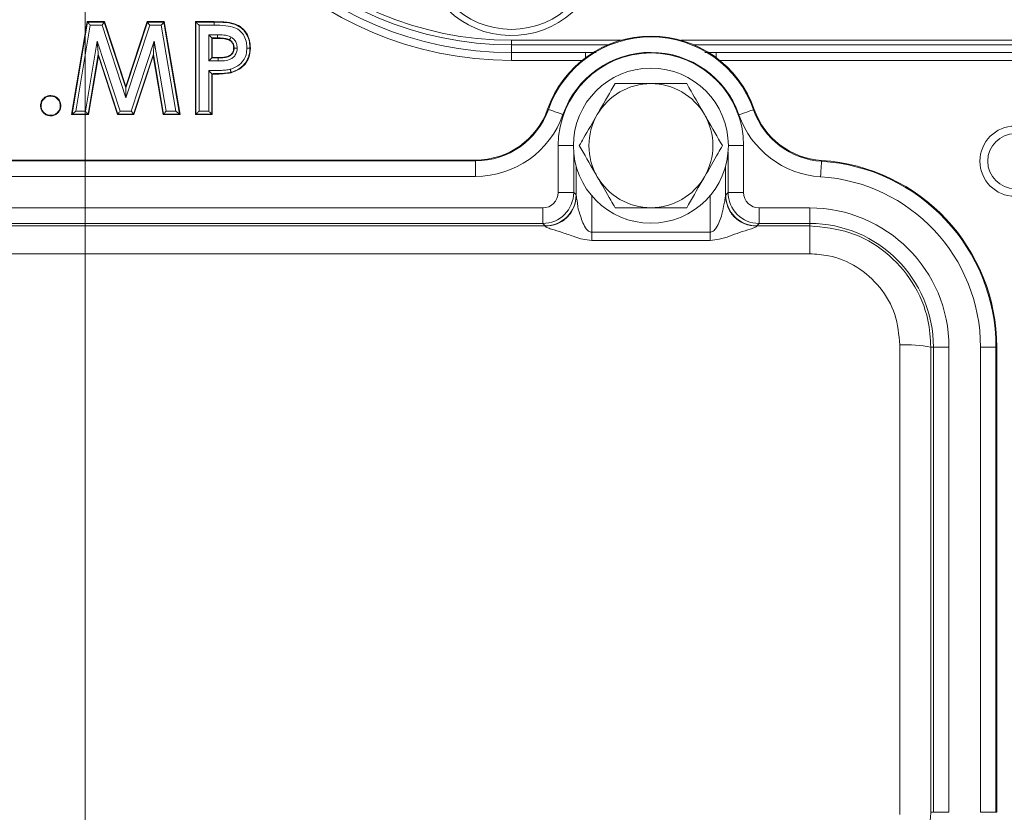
# Model space of a CAD drawing. Header units: millimetres. Extents: x 0 to 8410, y 0 to 5940.
# Tile 218 of 256: x 7483 to 7547, y 1446 to 1497. Entities that reach past the tile are written whole.
import ezdxf

# ---------------------------------------------------------------- set-up
doc = ezdxf.new("R2010")
doc.units = ezdxf.units.MM
doc.header["$LTSCALE"] = 10
doc.linetypes.add('CENTERX2', pattern=[20.32, 12.7, -2.54, 2.54, -2.54])
doc.styles.add('SLDTEXTSTYLE0', font='TXT', dxfattribs={"width": 0.605})
doc.dimstyles.new('SLDDIMSTYLE0', dxfattribs={"dimtxt": 50, "dimasz": 50, "dimexe": 0, "dimexo": 0.0625, "dimgap": 12.5, "dimtad": 1, "dimtoh": 1, "dimdec": 1, "dimrnd": 1e-09, "dimzin": 12, "dimdsep": 46, "dimtxsty": 'SLDTEXTSTYLE0', "dimsah": 1, "dimcen": 0.09, "dimadec": 0, "dimazin": 0, "dimtfac": 1, "dimtofl": 0, "dimtmove": 0, "dimatfit": 3, "dimfxl": 0, "dimfrac": 2, "dimtolj": 1, "dimtzin": 12, "dimarcsym": 0})

# ---------------------------------------------------------------- blocks, each defined once
blk = doc.blocks.new('*D47')
at = {"color": 7, "linetype": 'Continuous', "lineweight": 0}
for p, q in [((7724.501, 2078.392), (7724.501, 1048.045)), ((7487.501, 1230.521), (7487.501, 1048.045)), ((7724.501, 1063.045), (7487.501, 1063.045)), ((7724.501, 1063.045), (8199.269, 1063.045))]:
    blk.add_line(p, q, dxfattribs=at)
for points in [[(7487.501, 1063.045), (7537.501, 1055.545), (7537.501, 1070.545)], [(7724.501, 1063.045), (7674.501, 1070.545), (7674.501, 1055.545)]]:
    blk.add_solid(points, dxfattribs=at)
at = {"color": 7, "linetype": 'Continuous', "lineweight": 0, "char_height": 50, "attachment_point": 1, "style": 'SLDTEXTSTYLE0'}
for s, insert in [(' (2x M8)', (7931.582, 1127.498)), ('237', (7817.007, 1127.498))]:
    blk.add_mtext(s, dxfattribs=dict(at, insert=insert))

msp = doc.modelspace()

# ---------------------------------------------------------------- linework, layer by layer
at = {"color": 7, "linetype": 'CENTERX2', "lineweight": 0}
msp.add_line((7487.500719, 1230.520847), (7487.500719, 1930.747697), dxfattribs=at)
at = {"color": 7, "linetype": 'Continuous', "lineweight": 0}
for p, q in [((7486.616103, 1491.044767), (7487.629324, 1497.044765)), ((7487.653145, 1497.016587), (7487.629324, 1497.044765)), ((7487.629324, 1497.044765), (7488.747113, 1497.044765)), ((7488.726681, 1497.016587), (7488.747113, 1497.044765)), ((7488.747113, 1497.044765), (7490.116103, 1492.859669)), ((7490.116103, 1492.859669), (7491.494709, 1497.044765)), ((7491.494709, 1497.044765), (7492.60168, 1497.044765)), ((7491.515096, 1497.016587), (7491.494709, 1497.044765)), ((7492.577864, 1497.016587), (7492.60168, 1497.044765)), ((7492.60168, 1497.044765), (7493.616103, 1491.044767)), ((7494.616103, 1497.044765), (7495.818026, 1497.044765)), ((7494.644284, 1497.016587), (7494.616103, 1497.044765)), ((7494.616103, 1491.044767), (7494.616103, 1497.044765)), ((7495.817963, 1496.816702), (7495.817963, 1497.016587)), ((7495.664846, 1495.996021), (7495.693026, 1495.967843)), ((7496.031969, 1495.967843), (7495.693026, 1495.967843)), ((7495.693026, 1495.967843), (7495.693026, 1494.737074)), ((7498.126382, 1495.340489), (7498.154565, 1495.340437)), ((7515.000719, 1495.544762), (7521.220005, 1495.544762)), ((7515.000719, 1495.044768), (7519.782427, 1495.044768)), ((7519.782427, 1495.044768), (7520.469791, 1495.044768)), ((7526.781431, 1495.544762), (7608.000717, 1495.544762)), ((7527.480247, 1495.044768), (7528.219013, 1495.044768)), ((7528.219013, 1495.044768), (7608.000717, 1495.044768)), ((7488.346873, 1494.834431), (7487.707449, 1491.044767)), ((7488.338101, 1494.951822), (7488.346873, 1494.834431)), ((7489.587257, 1491.044767), (7488.346873, 1494.834431)), ((7491.885334, 1494.834431), (7490.637738, 1491.044767)), ((7491.894152, 1494.95133), (7491.885334, 1494.834431)), ((7492.525959, 1491.044767), (7491.885334, 1494.834431)), ((7495.664846, 1494.708888), (7495.693026, 1494.737074)), ((7495.693026, 1494.737074), (7496.074036, 1494.737074)), ((7495.664846, 1493.688293), (7495.664846, 1491.072946)), ((7495.693026, 1493.660152), (7495.693026, 1491.044767)), ((7490.11601, 1492.769316), (7490.116103, 1492.859669)), ((7485.269942, 1491.002806), (7485.269949, 1490.96784)), ((7486.649441, 1491.072946), (7486.616103, 1491.044767)), ((7487.707449, 1491.044767), (7486.616103, 1491.044767)), ((7487.683626, 1491.072946), (7487.707449, 1491.044767)), ((7489.607685, 1491.072946), (7489.587257, 1491.044767)), ((7490.637738, 1491.044767), (7489.587257, 1491.044767)), ((7490.617347, 1491.072946), (7490.637738, 1491.044767)), ((7492.549776, 1491.072946), (7492.525959, 1491.044767)), ((7493.616103, 1491.044767), (7492.525959, 1491.044767)), ((7493.582758, 1491.072946), (7493.616103, 1491.044767)), ((7494.644284, 1491.072946), (7494.616103, 1491.044767)), ((7495.693026, 1491.044767), (7494.616103, 1491.044767)), ((7495.664846, 1491.072946), (7495.693026, 1491.044767)), ((7475.314427, 1488.114588), (7512.68701, 1488.114588)), ((7519.184301, 1485.825807), (7519.184301, 1487.702333)), ((7528.817135, 1487.702333), (7528.817135, 1485.825807)), ((7546.320538, 1476.044767), (7546.320538, 1446.044766))]:
    msp.add_line(p, q, dxfattribs=at)
at = {"color": 8, "linetype": 'Continuous', "lineweight": 0}
for p, q in [((7486.649441, 1491.072946), (7487.653145, 1497.016587)), ((7487.653145, 1497.016587), (7488.726681, 1497.016587)), ((7488.726681, 1497.016587), (7490.11601, 1492.769316)), ((7490.11601, 1492.769316), (7491.515096, 1497.016587)), ((7491.515096, 1497.016587), (7492.577864, 1497.016587)), ((7492.577864, 1497.016587), (7493.582758, 1491.072946)), ((7494.644284, 1497.016587), (7495.817963, 1497.016587)), ((7494.644284, 1491.072946), (7494.644284, 1497.016587)), ((7487.8221, 1496.816702), (7486.885903, 1491.272822)), ((7488.581763, 1496.816702), (7487.8221, 1496.816702)), ((7490.115345, 1492.128447), (7488.581763, 1496.816702)), ((7491.659698, 1496.816702), (7490.115345, 1492.128447)), ((7492.408943, 1496.816702), (7491.659698, 1496.816702)), ((7493.34625, 1491.272822), (7492.408943, 1496.816702)), ((7494.844162, 1496.816702), (7494.844162, 1491.272822)), ((7495.817963, 1496.816702), (7494.844162, 1496.816702)), ((7487.514647, 1491.272822), (7488.275886, 1495.784454)), ((7488.275886, 1495.784454), (7489.752576, 1491.272822)), ((7490.472718, 1491.272822), (7491.956697, 1495.780513)), ((7491.956697, 1495.780513), (7492.718701, 1491.272822)), ((7495.464967, 1496.195898), (7496.033681, 1496.195898)), ((7495.464967, 1494.509012), (7495.464967, 1496.195898)), ((7496.03218, 1495.996021), (7495.664846, 1495.996021)), ((7495.664846, 1495.996021), (7495.664846, 1494.708888)), ((7515.000719, 1495.844767), (7515.000719, 1495.544762)), ((7515.000719, 1495.844767), (7522.066201, 1495.844767)), ((7525.935235, 1495.844767), (7608.000717, 1495.844767)), ((7515.000719, 1495.044768), (7515.000719, 1495.544762)), ((7515.000719, 1494.544767), (7515.000719, 1495.044768)), ((7519.782427, 1494.718246), (7519.782427, 1495.044768)), ((7528.219013, 1495.044768), (7528.219013, 1494.718246)), ((7488.338101, 1494.951822), (7487.683626, 1491.072946)), ((7489.607685, 1491.072946), (7488.338101, 1494.951822)), ((7491.894152, 1494.95133), (7490.617347, 1491.072946)), ((7492.549776, 1491.072946), (7491.894152, 1494.95133)), ((7496.075393, 1494.509012), (7495.464967, 1494.509012)), ((7495.664846, 1494.708888), (7496.074125, 1494.708888)), ((7519.558607, 1494.544767), (7515.000719, 1494.544767)), ((7608.000717, 1494.544767), (7528.442829, 1494.544767)), ((7495.464967, 1491.272822), (7495.464967, 1493.887902)), ((7486.885903, 1491.272822), (7487.514647, 1491.272822)), ((7489.752576, 1491.272822), (7490.472718, 1491.272822)), ((7492.718701, 1491.272822), (7493.34625, 1491.272822)), ((7494.844162, 1491.272822), (7495.464967, 1491.272822)), ((7517.335228, 1491.401375), (7517.384886, 1491.383814)), ((7530.673272, 1491.381303), (7530.623562, 1491.363891)), ((7487.683626, 1491.072946), (7486.649441, 1491.072946)), ((7490.617347, 1491.072946), (7489.607685, 1491.072946)), ((7493.582758, 1491.072946), (7492.549776, 1491.072946)), ((7495.664846, 1491.072946), (7494.644284, 1491.072946)), ((7519.000719, 1489.044763), (7518.018021, 1489.044763)), ((7518.018021, 1486.027308), (7518.018021, 1489.044763)), ((7529.000717, 1489.044763), (7529.983415, 1489.044763)), ((7529.983415, 1489.044763), (7529.983415, 1486.027308)), ((7475.314427, 1488.061913), (7512.68701, 1488.061913)), ((7512.68701, 1488.114588), (7512.68701, 1488.061913)), ((7512.68701, 1487.062067), (7512.68701, 1488.061913)), ((7519.01787, 1488.630988), (7519.01787, 1486.027308)), ((7528.98357, 1486.027308), (7528.98357, 1488.630988)), ((7535.01445, 1488.090396), (7535.011119, 1488.037832)), ((7512.68701, 1487.062067), (7475.314427, 1487.062067)), ((7519.01787, 1486.027308), (7518.018021, 1486.027308)), ((7519.01787, 1486.027308), (7519.175089, 1485.870086)), ((7520.184151, 1485.814624), (7520.184151, 1483.458735)), ((7527.817289, 1483.458735), (7527.817289, 1485.814624)), ((7528.826347, 1485.870086), (7528.98357, 1486.027308)), ((7528.98357, 1486.027308), (7529.983415, 1486.027308)), ((7470.983264, 1485.027462), (7517.018174, 1485.027462)), ((7517.018174, 1484.027617), (7517.018174, 1485.027462)), ((7530.983264, 1484.027617), (7530.983264, 1485.027462)), ((7530.983264, 1485.027462), (7534.25072, 1485.027462)), ((7534.25072, 1484.027617), (7534.25072, 1485.027462)), ((7470.826044, 1483.870395), (7517.175394, 1483.870395)), ((7517.018174, 1484.027617), (7470.983264, 1484.027617)), ((7517.175394, 1483.870395), (7517.018174, 1484.027617)), ((7530.983264, 1484.027617), (7530.826042, 1483.870395)), ((7530.826042, 1483.870395), (7534.25072, 1483.870395)), ((7534.25072, 1484.027617), (7530.983264, 1484.027617)), ((7534.25072, 1483.870395), (7534.25072, 1484.027617)), ((7534.25072, 1483.870395), (7534.25072, 1482.070945)), ((7520.184151, 1483.458735), (7527.817289, 1483.458735)), ((7527.817289, 1482.929386), (7520.184151, 1482.929386)), ((7534.25072, 1482.070945), (7453.750717, 1482.070945)), ((7542.067557, 1476.044767), (7542.233567, 1476.044767)), ((7542.233567, 1446.044766), (7542.233567, 1476.044767)), ((7542.233567, 1476.044767), (7543.233416, 1476.044767)), ((7543.233416, 1476.044767), (7543.233416, 1446.044766)), ((7545.26802, 1446.044766), (7545.26802, 1476.044767)), ((7545.26802, 1476.044767), (7546.26787, 1476.044767)), ((7546.26787, 1476.044767), (7546.26787, 1446.044766)), ((7546.320538, 1476.044767), (7546.26787, 1476.044767)), ((7542.067557, 1446.044766), (7542.233567, 1446.044766)), ((7542.233567, 1446.044766), (7543.233416, 1446.044766)), ((7545.26802, 1446.044766), (7546.26787, 1446.044766)), ((7546.320538, 1446.044766), (7546.26787, 1446.044766))]:
    msp.add_line(p, q, dxfattribs=at)
at = {"color": 7, "linetype": 'Continuous', "lineweight": 0, "flags": 128}
for points in [[(7487.653145, 1497.016587), (7487.657375, 1497.01158), (7487.667658, 1496.999413), (7487.683616, 1496.980533), (7487.704662, 1496.955641), (7487.730024, 1496.925637), (7487.75877, 1496.891625), (7487.789842, 1496.854864), (7487.8221, 1496.816702)], [(7488.581763, 1496.816702), (7488.609432, 1496.854864), (7488.636084, 1496.891625), (7488.66074, 1496.925637), (7488.682493, 1496.955641), (7488.700546, 1496.980533), (7488.714233, 1496.999413), (7488.723053, 1497.01158), (7488.726681, 1497.016587)], [(7491.659698, 1496.816702), (7491.63209, 1496.854864), (7491.605496, 1496.891625), (7491.580894, 1496.925637), (7491.559188, 1496.955641), (7491.541175, 1496.980533), (7491.527517, 1496.999413), (7491.518716, 1497.01158), (7491.515096, 1497.016587)], [(7492.408943, 1496.816702), (7492.441194, 1496.854864), (7492.472261, 1496.891625), (7492.501, 1496.925637), (7492.526357, 1496.955641), (7492.5474, 1496.980533), (7492.563355, 1496.999413), (7492.573635, 1497.01158), (7492.577864, 1497.016587)], [(7494.644284, 1497.016587), (7494.649288, 1497.01158), (7494.661453, 1496.999413), (7494.680331, 1496.980533), (7494.70523, 1496.955641), (7494.735234, 1496.925637), (7494.769241, 1496.891625), (7494.806, 1496.854864), (7494.844162, 1496.816702)], [(7495.817963, 1497.016587), (7495.817971, 1497.020319), (7495.817996, 1497.030795), (7495.818026, 1497.044765)], [(7488.338101, 1494.951822), (7488.336543, 1494.972661), (7488.332757, 1495.02334), (7488.326881, 1495.101981), (7488.319131, 1495.205701), (7488.309792, 1495.330692), (7488.299207, 1495.472349), (7488.287765, 1495.625481), (7488.275886, 1495.784454)], [(7491.956697, 1495.780513), (7491.944755, 1495.622203), (7491.933253, 1495.469712), (7491.922612, 1495.328635), (7491.913223, 1495.204166), (7491.905432, 1495.100871), (7491.899525, 1495.022558), (7491.895718, 1494.972095), (7491.894152, 1494.95133)], [(7495.664846, 1495.996021), (7495.659842, 1496.001028), (7495.647677, 1496.013195), (7495.628798, 1496.032067), (7495.603899, 1496.056967), (7495.573896, 1496.08697), (7495.53989, 1496.120982), (7495.503129, 1496.157736), (7495.464967, 1496.195898)], [(7496.03218, 1495.996021), (7496.032149, 1495.991938), (7496.032068, 1495.98112), (7496.031969, 1495.967843)], [(7496.808767, 1495.873563), (7496.803602, 1495.864161), (7496.795189, 1495.84885)], [(7497.105836, 1495.341696), (7497.095111, 1495.341674), (7497.077642, 1495.341636)], [(7495.664846, 1494.708888), (7495.659842, 1494.703889), (7495.647677, 1494.691722), (7495.628798, 1494.672843), (7495.603899, 1494.647943), (7495.573896, 1494.617939), (7495.53989, 1494.583935), (7495.503129, 1494.547174), (7495.464967, 1494.509012)], [(7496.074125, 1494.708888), (7496.074092, 1494.71961), (7496.074036, 1494.737074)], [(7496.908, 1493.778698), (7496.908978, 1493.775092), (7496.911723, 1493.764982), (7496.915382, 1493.751496)], [(7495.664846, 1493.688293), (7495.675566, 1493.677587), (7495.693026, 1493.660152)], [(7490.115345, 1492.128447), (7490.115472, 1492.2508), (7490.115594, 1492.368661), (7490.115707, 1492.4777), (7490.115807, 1492.573902), (7490.11589, 1492.653735), (7490.115953, 1492.714264), (7490.115993, 1492.753268), (7490.11601, 1492.769316)], [(7485.269942, 1492.240563), (7485.269946, 1492.25805), (7485.269949, 1492.275536)], [(7484.651064, 1491.624087), (7484.633584, 1491.624087), (7484.616103, 1491.624095)], [(7485.888833, 1491.624087), (7485.906315, 1491.624087), (7485.923796, 1491.624095)], [(7486.649441, 1491.072946), (7486.655362, 1491.077952), (7486.669753, 1491.090112), (7486.692087, 1491.108991), (7486.721543, 1491.133891), (7486.757038, 1491.163895), (7486.797269, 1491.197899), (7486.840757, 1491.23466), (7486.885903, 1491.272822)], [(7487.683626, 1491.072946), (7487.679395, 1491.077952), (7487.669111, 1491.090112), (7487.653151, 1491.108991), (7487.632101, 1491.133891), (7487.606736, 1491.163895), (7487.577986, 1491.197899), (7487.54691, 1491.23466), (7487.514647, 1491.272822)], [(7489.607685, 1491.072946), (7489.611312, 1491.077952), (7489.620131, 1491.090112), (7489.633816, 1491.108991), (7489.651865, 1491.133891), (7489.673614, 1491.163895), (7489.698266, 1491.197899), (7489.724912, 1491.23466), (7489.752576, 1491.272822)], [(7490.617347, 1491.072946), (7490.613726, 1491.077952), (7490.604924, 1491.090112), (7490.591263, 1491.108991), (7490.573247, 1491.133891), (7490.551537, 1491.163895), (7490.52693, 1491.197899), (7490.500331, 1491.23466), (7490.472718, 1491.272822)], [(7492.718701, 1491.272822), (7492.686449, 1491.23466), (7492.655382, 1491.197899), (7492.626641, 1491.163895), (7492.601284, 1491.133891), (7492.580241, 1491.108991), (7492.564286, 1491.090112), (7492.554005, 1491.077952), (7492.549776, 1491.072946)], [(7493.34625, 1491.272822), (7493.391406, 1491.23466), (7493.434902, 1491.197899), (7493.47514, 1491.163895), (7493.510643, 1491.133891), (7493.540104, 1491.108991), (7493.562443, 1491.090112), (7493.576837, 1491.077952), (7493.582758, 1491.072946)], [(7494.644284, 1491.072946), (7494.649288, 1491.077952), (7494.661453, 1491.090112), (7494.680331, 1491.108991), (7494.70523, 1491.133891), (7494.735234, 1491.163895), (7494.769241, 1491.197899), (7494.806, 1491.23466), (7494.844162, 1491.272822)], [(7495.664846, 1491.072946), (7495.659842, 1491.077952), (7495.647677, 1491.090112), (7495.628798, 1491.108991), (7495.603899, 1491.133891), (7495.573896, 1491.163895), (7495.53989, 1491.197899), (7495.503129, 1491.23466), (7495.464967, 1491.272822)]]:
    msp.add_lwpolyline(points, dxfattribs=at)
at = {"color": 8, "linetype": 'Continuous', "lineweight": 0, "flags": 128}
for points in [[(7518.327552, 1491.050534), (7518.145637, 1491.114848), (7517.970557, 1491.176747), (7517.808896, 1491.233908), (7517.666728, 1491.284169), (7517.549395, 1491.325654), (7517.461306, 1491.356798), (7517.405775, 1491.37643), (7517.384886, 1491.383814)], [(7529.679897, 1491.03345), (7529.862004, 1491.09722), (7530.037268, 1491.15859), (7530.199102, 1491.215259), (7530.341419, 1491.265096), (7530.458878, 1491.306223), (7530.547059, 1491.337106), (7530.602652, 1491.356574), (7530.623562, 1491.363891)], [(7534.947852, 1487.039991), (7534.96006, 1487.232551), (7534.97181, 1487.417877), (7534.982662, 1487.589002), (7534.992202, 1487.739496), (7535.000077, 1487.863697), (7535.005989, 1487.956941), (7535.009715, 1488.015719), (7535.011119, 1488.037832)]]:
    msp.add_lwpolyline(points, dxfattribs=at)
at = {"color": 7, "linetype": 'Continuous', "lineweight": 0}
for centre, radius in [((7515.000719, 1502.044765), 5.5), ((7524.000719, 1489.044765), 5)]:
    msp.add_circle(centre, radius, dxfattribs=at)
at = {"color": 8, "linetype": 'Continuous', "lineweight": 0}
for radius in [2.267949, 1.767949]:
    msp.add_circle((7547.500719, 1488.044765), radius, dxfattribs=at)
for centre, radius, start, end in [((7515.000719, 1517.544765), 23, 90, 270), ((7515.000719, 1517.544765), 21.7, 90, 270), ((7515.000719, 1502.044765), 5.9, 98.62398317, 79.06599395), ((7524.000719, 1489.044765), 7.01715, 19.29878684, 160.52877937), ((7524.000719, 1489.044765), 5.982697, 0, 180), ((7524.000719, 1489.044765), 6.017303, 19.29878684, 160.52877937), ((7512.68701, 1493.044765), 4.98285, 270, 340.52877937), ((7535.326414, 1493.010698), 4.98285, 199.29878684, 266.37211713), ((7512.68701, 1493.044765), 5.982697, 270, 340.52877937), ((7535.326414, 1493.010698), 5.982697, 199.29878684, 266.37211713), ((7534.250719, 1476.044765), 12.01715, 0, 86.37211713), ((7534.250719, 1476.044765), 11.017303, 0, 86.37211713), ((7517.017869, 1486.027614), 2, 270.00872709, 359.99127291), ((7517.174681, 1485.870802), 2.000408, 270.02041737, 359.97947589), ((7530.826761, 1485.870808), 2.000413, 180.02068393, 269.9794228), ((7530.983568, 1486.027614), 2, 180.00872709, 269.99127291), ((7534.250719, 1476.044765), 8.982697, 0, 90), ((7534.250719, 1476.044765), 7.98285, 0, 90), ((7540.544431, 1468.861744), 7.342733, 78.0280363, 93.72131452)]:
    msp.add_arc(centre, radius, start, end, dxfattribs=at)
at = {"color": 7, "linetype": 'Continuous', "lineweight": 0}
for centre, radius, start, end in [((7515.000719, 1517.544765), 22.5, 90, 270), ((7515.000719, 1517.544765), 22, 90, 270), ((7524.000719, 1489.044765), 7.06982, 19.29878684, 160.52877937), ((7487.531781, 1494.554774), 8.543735, 359.69310678, 1.0335726), ((7524.000719, 1489.044765), 4, 90, 150), ((7524.000719, 1489.044765), 4, 30, 90), ((7512.68701, 1493.044765), 4.93018, 270, 340.52877937), ((7535.326414, 1493.010698), 4.93018, 199.29878684, 266.37211713), ((7524.000719, 1489.044765), 4, 150, 210), ((7524.000719, 1489.044765), 4, 330, 30), ((7534.250719, 1476.044765), 12.06982, 0, 86.37211713), ((7524.000719, 1489.044765), 4, 210, 270), ((7524.000719, 1489.044765), 4, 270, 330)]:
    msp.add_arc(centre, radius, start, end, dxfattribs=at)
at = {"color": 8, "linetype": 'Continuous', "lineweight": 0}
for centre, major_axis, ratio, start_param, end_param in [((7517.017869, 1486.027614), (0.707322, -0.707322), 0.99969546, 5.497939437, 7.068431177), ((7519.173871, 1481.870699), (0, 4), 0.017455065, 6.133229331, 6.265732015), ((7528.827567, 1481.870699), (0, 4), 0.017455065, 0.017453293, 0.149955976), ((7530.983568, 1486.027614), (0.707322, 0.707322), 0.99969546, 2.356346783, 3.926838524), ((7517.174175, 1481.870699), (0, 2), 0.03491013, 6.133229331, 6.265732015), ((7530.827262, 1481.870699), (0, 2), 0.03491013, 0.017453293, 0.149955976), ((7543.689062, 1461.044765), (0, 210), 0.017288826, 1.498618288, 1.642974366), ((7545.688757, 1461.044765), (0, 208), 0.017455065, 1.498618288, 1.642974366)]:
    msp.add_ellipse(centre, major_axis=major_axis, ratio=ratio, start_param=start_param, end_param=end_param, dxfattribs=at)
for points, knots in [([(7495.817963, 1497.016587), (7496.076659, 1497.011605), (7496.557023, 1497.002356), (7497.198749, 1496.888433), (7497.662054, 1496.589758), (7497.957616, 1496.198407), (7498.10753, 1495.763069), (7498.120655, 1495.468868), (7498.126382, 1495.340489)], [0, 0, 0, 0, 0.237422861, 0.440862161, 0.586520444, 0.730947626, 0.882595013, 1, 1, 1, 1]), ([(7497.926483, 1495.340884), (7497.921424, 1495.456921), (7497.910045, 1495.717905), (7497.779278, 1496.101117), (7497.523566, 1496.440729), (7497.114284, 1496.702783), (7496.52174, 1496.802735), (7496.069118, 1496.811718), (7495.817963, 1496.816702)], [0, 0, 0, 0, 0.117330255, 0.263892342, 0.402220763, 0.540484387, 0.745020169, 1, 1, 1, 1]), ([(7496.808767, 1495.873563), (7496.800072, 1495.877962), (7496.706986, 1495.925048), (7496.474104, 1495.981098), (7496.220244, 1495.993453), (7496.060604, 1495.995633), (7496.03218, 1495.996021)], [0, 0, 0, 0, 0.036909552, 0.395119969, 0.892302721, 1, 1, 1, 1]), ([(7496.033681, 1496.195898), (7496.062814, 1496.195501), (7496.232484, 1496.193193), (7496.51595, 1496.179022), (7496.779935, 1496.112386), (7496.893327, 1496.054809), (7496.905072, 1496.048846)], [0, 0, 0, 0, 0.098156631, 0.571667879, 0.9556331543, 1, 1, 1, 1]), ([(7497.105836, 1495.341696), (7497.100305, 1495.417284), (7497.090255, 1495.554638), (7496.997468, 1495.724322), (7496.896341, 1495.821425), (7496.830119, 1495.860851), (7496.808767, 1495.873563)], [0, 0, 0, 0, 0.351604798, 0.638917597, 0.883575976, 1, 1, 1, 1]), ([(7496.905072, 1496.048846), (7496.932676, 1496.032367), (7497.021647, 1495.979254), (7497.159091, 1495.847252), (7497.283939, 1495.620606), (7497.298217, 1495.438816), (7497.305814, 1495.342091)], [0, 0, 0, 0, 0.113079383, 0.364481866, 0.661859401, 1, 1, 1, 1]), ([(7496.074125, 1494.708888), (7496.206104, 1494.710302), (7496.452633, 1494.712941), (7496.768421, 1494.772294), (7496.965246, 1494.92392), (7497.069138, 1495.087032), (7497.10293, 1495.23414), (7497.10522, 1495.318884), (7497.105836, 1495.341696)], [0, 0, 0, 0, 0.288004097, 0.537974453, 0.678022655, 0.81569496, 0.9503883, 1, 1, 1, 1]), ([(7497.305814, 1495.342091), (7497.305038, 1495.314068), (7497.301974, 1495.203376), (7497.256488, 1495.007313), (7497.116299, 1494.787154), (7496.862354, 1494.590275), (7496.493103, 1494.513282), (7496.214056, 1494.510434), (7496.075393, 1494.509019)], [0, 0, 0, 0, 0.049717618, 0.196388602, 0.350230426, 0.503804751, 0.753432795, 1, 1, 1, 1]), ([(7496.855653, 1493.971646), (7496.981362, 1494.014634), (7497.271015, 1494.113685), (7497.628835, 1494.400466), (7497.867915, 1494.805203), (7497.922466, 1495.128027), (7497.925877, 1495.308795), (7497.926483, 1495.340884)], [0, 0, 0, 0, 0.211503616, 0.487335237, 0.710937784, 0.948687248, 1, 1, 1, 1]), ([(7498.126382, 1495.340489), (7498.125728, 1495.305655), (7498.121889, 1495.101053), (7498.057855, 1494.732026), (7497.783745, 1494.267842), (7497.376573, 1493.939297), (7497.048695, 1493.82692), (7496.908, 1493.778698)], [0, 0, 0, 0, 0.048935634, 0.287427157, 0.515261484, 0.791993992, 1, 1, 1, 1]), ([(7495.464967, 1493.887902), (7495.598299, 1493.887801), (7495.786476, 1493.887659), (7496.090345, 1493.893074), (7496.378891, 1493.90534), (7496.656293, 1493.926337), (7496.813797, 1493.962133), (7496.855653, 1493.971646)], [0, 0, 0, 0, 0.2865616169, 0.4044379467, 0.6530635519, 0.9078031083, 1, 1, 1, 1]), ([(7496.908, 1493.778698), (7496.859285, 1493.767582), (7496.688844, 1493.728691), (7496.395559, 1493.705963), (7496.029765, 1493.690219), (7495.788112, 1493.688944), (7495.664846, 1493.688293)], [0, 0, 0, 0, 0.119948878, 0.419668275, 0.703976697, 1, 1, 1, 1]), ([(7517.184607, 1483.848252), (7517.191386, 1483.838771), (7517.205426, 1483.819136), (7517.326652, 1483.755405), (7517.677772, 1483.626494), (7518.31174, 1483.438263), (7518.980931, 1483.205138), (7519.609633, 1482.983915), (7519.986553, 1482.948141), (7520.184151, 1482.929386)], [0, 0, 0, 0, 0.045373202, 0.093976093, 0.211949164, 0.434667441, 0.68671641, 0.835762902, 1, 1, 1, 1]), ([(7527.817289, 1482.929386), (7528.017002, 1482.950942), (7528.695076, 1483.024131), (7529.531612, 1483.403456), (7530.32379, 1483.625302), (7530.674798, 1483.755492), (7530.796006, 1483.819112), (7530.81005, 1483.838764), (7530.81683, 1483.848252)], [0, 0, 0, 0, 0.166442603, 0.565113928, 0.787943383, 0.905969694, 0.954603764, 1, 1, 1, 1]), ([(7534.25072, 1483.870395), (7535.127684, 1483.784306), (7536.881563, 1483.612134), (7539.220018, 1482.26994), (7540.98846, 1480.292921), (7541.933045, 1478.090893), (7542.029114, 1476.629545), (7542.067557, 1476.044767)], [0, 0, 0, 0, 0.213883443, 0.427755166, 0.6419615, 0.856726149, 1, 1, 1, 1]), ([(7520.184151, 1482.929386), (7520.184151, 1483.012292), (7520.184151, 1483.178102), (7520.184151, 1483.365191), (7520.184151, 1483.458735)], [0, 0, 0, 0, 0.499999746, 1, 1, 1, 1]), ([(7527.817289, 1482.929386), (7527.817289, 1483.012292), (7527.817289, 1483.178102), (7527.817289, 1483.365191), (7527.817289, 1483.458735)], [0, 0, 0, 0, 0.499999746, 1, 1, 1, 1]), ([(7540.067862, 1476.188995), (7540.003109, 1476.856222), (7539.873595, 1478.190775), (7538.852431, 1479.966981), (7537.351388, 1481.29692), (7535.717797, 1481.978394), (7534.656529, 1482.045345), (7534.25072, 1482.070945)], [0, 0, 0, 0, 0.21800012, 0.436032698, 0.653040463, 0.867329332, 1, 1, 1, 1]), ([(7542.067557, 1446.044766), (7541.981669, 1445.164235), (7541.809894, 1443.403175), (7540.460194, 1441.056226), (7538.472796, 1439.286193), (7536.273927, 1438.351564), (7534.823729, 1438.25664), (7534.25072, 1438.219134)], [0, 0, 0, 0, 0.215074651, 0.430148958, 0.645179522, 0.859801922, 1, 1, 1, 1])]:
    msp.add_open_spline(points, degree=3, knots=knots, dxfattribs=at)
at = {"color": 7, "linetype": 'Continuous', "lineweight": 0}
for points, knots in [([(7495.818026, 1497.044765), (7496.091033, 1497.039701), (7496.583624, 1497.030565), (7497.237345, 1496.903281), (7497.697066, 1496.595245), (7497.993675, 1496.192399), (7498.137249, 1495.753756), (7498.149492, 1495.461531), (7498.154565, 1495.340437)], [0, 0, 0, 0, 0.247148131, 0.445932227, 0.591098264, 0.736160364, 0.890668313, 1, 1, 1, 1]), ([(7496.795189, 1495.84885), (7496.695786, 1495.884236), (7496.523551, 1495.945549), (7496.263367, 1495.96407), (7496.109272, 1495.966582), (7496.031969, 1495.967843)], [0, 0, 0, 0, 0.404816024, 0.70142178, 1, 1, 1, 1]), ([(7496.033681, 1496.195898), (7496.033624, 1496.188187), (7496.03353, 1496.175757), (7496.033271, 1496.141332), (7496.032915, 1496.093848), (7496.032521, 1496.041552), (7496.032249, 1496.005001), (7496.032203, 1495.999014), (7496.03218, 1495.996021)], [0, 0, 0, 0, 0.075561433, 0.12182425, 0.34138129, 0.560873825, 0.780449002, 1, 1, 1, 1]), ([(7497.077642, 1495.341636), (7497.071702, 1495.418922), (7497.061317, 1495.554027), (7496.96316, 1495.724024), (7496.86529, 1495.807514), (7496.805625, 1495.842696), (7496.795189, 1495.84885)], [0, 0, 0, 0, 0.376900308, 0.658864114, 0.940333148, 1, 1, 1, 1]), ([(7496.905072, 1496.048846), (7496.903334, 1496.045682), (7496.897332, 1496.034759), (7496.880635, 1496.004365), (7496.855862, 1495.959282), (7496.830692, 1495.913463), (7496.813092, 1495.881437), (7496.810209, 1495.876188), (7496.808767, 1495.873563)], [0, 0, 0, 0, 0.035381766, 0.122190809, 0.341740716, 0.561210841, 0.780606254, 1, 1, 1, 1]), ([(7496.074036, 1494.737074), (7496.242914, 1494.737227), (7496.47846, 1494.737441), (7496.773345, 1494.81561), (7496.937097, 1494.933633), (7497.041533, 1495.094611), (7497.074798, 1495.237621), (7497.077005, 1495.318335), (7497.077642, 1495.341636)], [0, 0, 0, 0, 0.377375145, 0.526347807, 0.676357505, 0.818818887, 0.947695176, 1, 1, 1, 1]), ([(7498.154565, 1495.340437), (7498.139208, 1495.136139), (7498.111201, 1494.763537), (7497.831513, 1494.290463), (7497.432555, 1493.93756), (7497.095043, 1493.816133), (7496.915382, 1493.751496)], [0, 0, 0, 0, 0.279088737, 0.509005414, 0.738639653, 1, 1, 1, 1]), ([(7497.305814, 1495.342091), (7497.302067, 1495.342084), (7497.289606, 1495.342059), (7497.254949, 1495.341989), (7497.20364, 1495.341883), (7497.151367, 1495.341792), (7497.114818, 1495.341706), (7497.10883, 1495.341699), (7497.105836, 1495.341696)], [0, 0, 0, 0, 0.036734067, 0.122149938, 0.341702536, 0.561181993, 0.780594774, 1, 1, 1, 1]), ([(7497.926483, 1495.340884), (7497.931969, 1495.340871), (7497.944403, 1495.340841), (7497.978949, 1495.340786), (7498.028565, 1495.340674), (7498.080838, 1495.340583), (7498.117405, 1495.34051), (7498.123389, 1495.340496), (7498.126382, 1495.340489)], [0, 0, 0, 0, 0.0537869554, 0.1218963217, 0.3414468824, 0.5609881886, 0.7804573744, 1, 1, 1, 1]), ([(7495.464967, 1493.887902), (7495.465635, 1493.887236), (7495.484131, 1493.868783), (7495.52814, 1493.824798), (7495.587609, 1493.76543), (7495.632788, 1493.720303), (7495.658511, 1493.694616), (7495.66273, 1493.690405), (7495.664846, 1493.688293)], [0, 0, 0, 0, 0.007570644, 0.209888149, 0.499904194, 0.709405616, 0.854267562, 1, 1, 1, 1]), ([(7496.915382, 1493.751496), (7496.74245, 1493.722873), (7496.453891, 1493.675111), (7496.044265, 1493.6636), (7495.810151, 1493.661302), (7495.693026, 1493.660152)], [0, 0, 0, 0, 0.427712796, 0.713690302, 1, 1, 1, 1]), ([(7496.855653, 1493.971646), (7496.856829, 1493.967309), (7496.860087, 1493.955301), (7496.869144, 1493.921904), (7496.882387, 1493.873099), (7496.896072, 1493.822644), (7496.905649, 1493.787366), (7496.907216, 1493.781588), (7496.908, 1493.778698)], [0, 0, 0, 0, 0.044056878, 0.121970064, 0.341513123, 0.561036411, 0.780473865, 1, 1, 1, 1]), ([(7521.691318, 1493.044764), (7521.362071, 1492.474485), (7520.983482, 1491.818739), (7520.588142, 1491.134011), (7520.536615, 1491.044767)], [0, 0, 0, 0, 0.869666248, 1, 1, 1, 1]), ([(7524.000718, 1493.044764), (7523.909341, 1493.044764), (7523.194629, 1493.044764), (7522.410931, 1493.044764), (7521.761431, 1493.044764), (7521.691318, 1493.044764)], [0, 0, 0, 0, 0.115646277, 0.904534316, 1, 1, 1, 1]), ([(7526.310119, 1493.044764), (7526.115068, 1493.044764), (7525.37709, 1493.044764), (7524.58411, 1493.044764), (7524.000718, 1493.044764)], [0, 0, 0, 0, 0.264304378, 1, 1, 1, 1]), ([(7527.464821, 1491.044767), (7527.167596, 1491.559577), (7526.77117, 1492.246207), (7526.402399, 1492.884931), (7526.310119, 1493.044764)], [0, 0, 0, 0, 0.749761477, 1, 1, 1, 1]), ([(7484.616103, 1491.624095), (7484.625113, 1491.711354), (7484.641541, 1491.87047), (7484.773163, 1492.065388), (7484.935105, 1492.199063), (7485.110341, 1492.266839), (7485.223151, 1492.272986), (7485.269949, 1492.275536)], [0, 0, 0, 0, 0.253331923, 0.461949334, 0.669643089, 0.862954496, 1, 1, 1, 1]), ([(7484.651064, 1491.624087), (7484.660652, 1491.711703), (7484.679067, 1491.880002), (7484.82759, 1492.071761), (7485.007983, 1492.201867), (7485.164969, 1492.235234), (7485.25347, 1492.239727), (7485.269942, 1492.240563)], [0, 0, 0, 0, 0.2684605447, 0.5156778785, 0.7247454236, 0.9487710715, 1, 1, 1, 1]), ([(7485.269942, 1492.240563), (7485.357278, 1492.231478), (7485.524716, 1492.214061), (7485.720101, 1492.063699), (7485.850867, 1491.88216), (7485.884321, 1491.724489), (7485.888117, 1491.640038), (7485.888833, 1491.624087)], [0, 0, 0, 0, 0.267387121, 0.512629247, 0.73741352, 0.950404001, 1, 1, 1, 1]), ([(7485.269949, 1492.275536), (7485.357015, 1492.267049), (7485.530339, 1492.250152), (7485.736347, 1492.097988), (7485.877683, 1491.907772), (7485.918782, 1491.738817), (7485.922884, 1491.644949), (7485.923796, 1491.624095)], [0, 0, 0, 0, 0.252636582, 0.502932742, 0.723841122, 0.938647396, 1, 1, 1, 1]), ([(7485.269949, 1490.96784), (7485.182465, 1490.976945), (7485.010207, 1490.994872), (7484.804717, 1491.14507), (7484.666599, 1491.333253), (7484.62127, 1491.502911), (7484.617156, 1491.599397), (7484.616103, 1491.624095)], [0, 0, 0, 0, 0.253357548, 0.498861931, 0.717239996, 0.927620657, 1, 1, 1, 1]), ([(7485.269942, 1491.002806), (7485.182189, 1491.012538), (7485.015265, 1491.031052), (7484.819917, 1491.180201), (7484.692553, 1491.360868), (7484.655617, 1491.518874), (7484.65188, 1491.605236), (7484.651064, 1491.624087)], [0, 0, 0, 0, 0.268173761, 0.510124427, 0.732489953, 0.94160785, 1, 1, 1, 1]), ([(7485.888833, 1491.624087), (7485.879149, 1491.536539), (7485.860693, 1491.369694), (7485.712991, 1491.175736), (7485.532486, 1491.042553), (7485.373368, 1491.007754), (7485.285731, 1491.003561), (7485.269942, 1491.002806)], [0, 0, 0, 0, 0.267636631, 0.510048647, 0.72823858, 0.951037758, 1, 1, 1, 1]), ([(7485.923796, 1491.624095), (7485.91471, 1491.536828), (7485.896821, 1491.364998), (7485.748346, 1491.160592), (7485.559423, 1491.01645), (7485.388233, 1490.97333), (7485.290648, 1490.968801), (7485.269949, 1490.96784)], [0, 0, 0, 0, 0.252878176, 0.497922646, 0.713638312, 0.939260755, 1, 1, 1, 1]), ([(7520.536615, 1491.044767), (7520.239391, 1490.529959), (7519.842964, 1489.843327), (7519.474197, 1489.204599), (7519.381917, 1489.044763)], [0, 0, 0, 0, 0.749759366, 1, 1, 1, 1]), ([(7528.619519, 1489.044763), (7528.290272, 1489.615041), (7527.91168, 1490.270787), (7527.516347, 1490.955522), (7527.464821, 1491.044767)], [0, 0, 0, 0, 0.869663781, 1, 1, 1, 1]), ([(7519.381917, 1489.044763), (7519.71117, 1488.47449), (7520.089767, 1487.81875), (7520.485091, 1487.134013), (7520.536615, 1487.044767)], [0, 0, 0, 0, 0.869664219, 1, 1, 1, 1]), ([(7527.464821, 1487.044767), (7527.762047, 1487.559575), (7528.158474, 1488.246205), (7528.52724, 1488.88493), (7528.619519, 1489.044763)], [0, 0, 0, 0, 0.749762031, 1, 1, 1, 1]), ([(7520.536615, 1487.044767), (7520.833841, 1486.529959), (7521.23027, 1485.843327), (7521.599037, 1485.204599), (7521.691318, 1485.044763)], [0, 0, 0, 0, 0.74975956, 1, 1, 1, 1]), ([(7526.310119, 1485.044763), (7526.639368, 1485.61504), (7527.017962, 1486.270785), (7527.413295, 1486.955521), (7527.464821, 1487.044767)], [0, 0, 0, 0, 0.86966388, 1, 1, 1, 1]), ([(7517.184607, 1483.848252), (7517.446206, 1483.878553), (7517.969403, 1483.939156), (7518.629702, 1484.396717), (7519.09238, 1485.049697), (7519.153661, 1485.567105), (7519.184301, 1485.825807)], [0, 0, 0, 0, 0.250000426, 0.499999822, 0.75000142, 1, 1, 1, 1]), ([(7520.184151, 1483.458735), (7520.150056, 1483.462648), (7520.077129, 1483.471016), (7519.925674, 1483.561129), (7519.62823, 1483.914469), (7519.457842, 1484.574341), (7519.264022, 1485.04422), (7519.271969, 1485.312874), (7519.271959, 1485.312883), (7519.271952, 1485.31297), (7519.27193, 1485.313064), (7519.27188, 1485.313315), (7519.271789, 1485.313796), (7519.271614, 1485.314729), (7519.271248, 1485.316641), (7519.270534, 1485.320402), (7519.269101, 1485.327926), (7519.266281, 1485.342755), (7519.260785, 1485.371659), (7519.250379, 1485.426417), (7519.231843, 1485.524475), (7519.209964, 1485.643612), (7519.19033, 1485.758603), (7519.186188, 1485.804772), (7519.184301, 1485.825807)], [0, 0, 0, 0, 0.034989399, 0.074839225, 0.179024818, 0.515007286, 0.77179979, 0.771804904, 0.771817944, 0.771836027, 0.771877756, 0.771954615, 0.77210667, 0.772415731, 0.773030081, 0.774262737, 0.776712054, 0.781574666, 0.791158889, 0.809765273, 0.844752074, 0.906169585, 0.957249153, 1, 1, 1, 1]), ([(7528.817135, 1485.825807), (7528.815247, 1485.80476), (7528.811105, 1485.758572), (7528.782265, 1485.590059), (7528.710596, 1485.209478), (7528.576404, 1484.54698), (7528.370346, 1483.916915), (7528.0759, 1483.561099), (7527.924304, 1483.471071), (7527.851382, 1483.462665), (7527.817289, 1483.458735)], [0, 0, 0, 0, 0.042773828, 0.093869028, 0.227981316, 0.484848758, 0.820903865, 0.925127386, 0.964995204, 1, 1, 1, 1]), ([(7530.81683, 1483.848252), (7530.555231, 1483.878553), (7530.032034, 1483.939157), (7529.371735, 1484.396716), (7528.909056, 1485.049697), (7528.847775, 1485.567105), (7528.817135, 1485.825807)], [0, 0, 0, 0, 0.249999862, 0.499999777, 0.750001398, 1, 1, 1, 1]), ([(7521.691318, 1485.044763), (7521.761431, 1485.044763), (7522.410931, 1485.044763), (7523.194629, 1485.044763), (7523.909341, 1485.044763), (7524.000718, 1485.044763)], [0, 0, 0, 0, 0.095465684, 0.884353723, 1, 1, 1, 1]), ([(7524.000718, 1485.044763), (7524.58411, 1485.044763), (7525.37709, 1485.044763), (7526.115068, 1485.044763), (7526.310119, 1485.044763)], [0, 0, 0, 0, 0.735695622, 1, 1, 1, 1])]:
    msp.add_open_spline(points, degree=3, knots=knots, dxfattribs=at)

# ---------------------------------------------------------------- dimensions: what is measured, and where the dimension line sits
dim = msp.add_linear_dim(base=(7487.500719, 1063.044765), p1=(7724.500719, 2078.391658), p2=(7487.500719, 1230.520847), text='<> (2x M8)', dimstyle='SLDDIMSTYLE0', dxfattribs=at)
dim.commit()
dim.dimension.update_dxf_attribs({"geometry": '*D47', "text_midpoint": (8000.200259, 1063.044765), "dimtype": 160})

doc.saveas('drawing.dxf')
